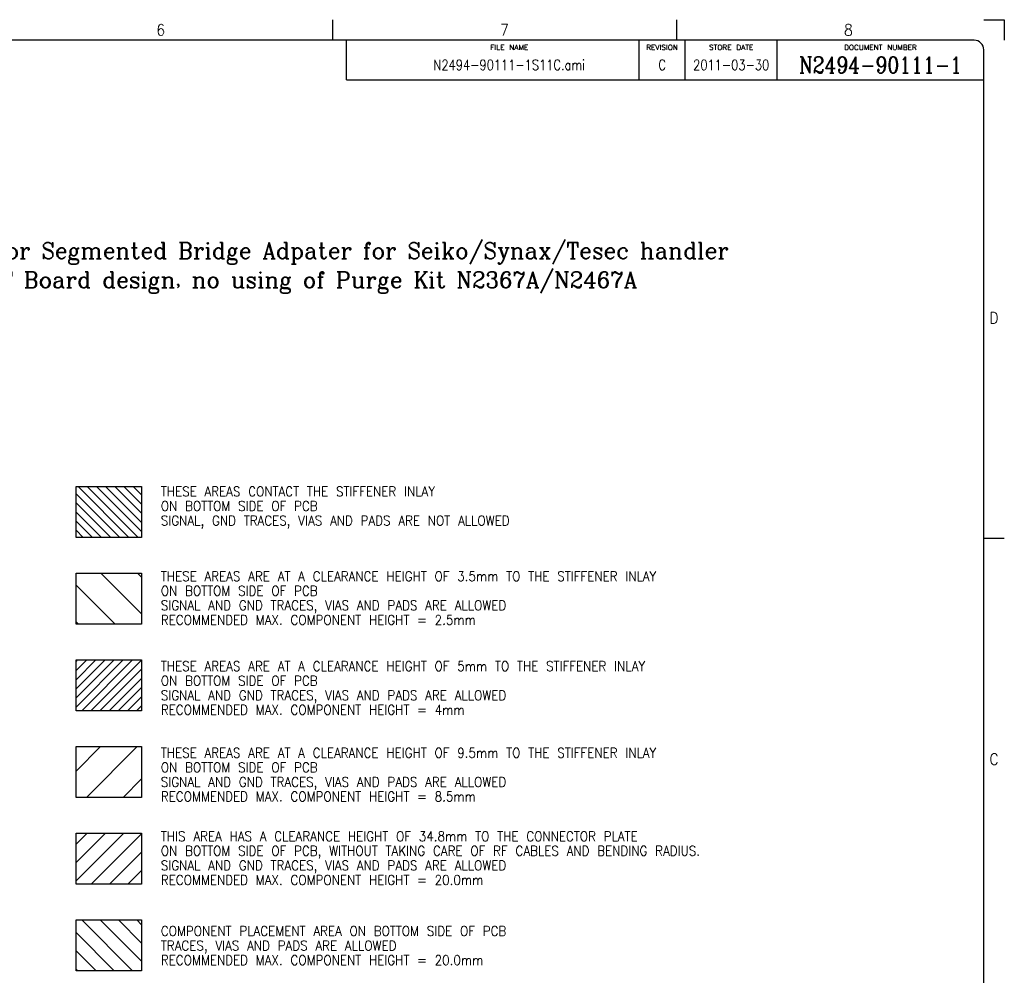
# Model space of a CAD drawing. Header units: inches. Extents: x 0 to 841, y 0 to 594.
# Tile 13 of 13: x 536 to 841, y 298 to 594. Entities that reach past the tile are written whole.
import ezdxf

# ---------------------------------------------------------------- set-up
doc = ezdxf.new("R2010")
doc.units = ezdxf.units.IN
doc.layers.add('1', color=7, linetype='Continuous')
doc.styles.add('CONVERTER_12', font='complex.shx', dxfattribs={"width": 0.973})
doc.styles.add('CONVERTER_14', font='txt.shx', dxfattribs={"width": 0.9})
doc.styles.add('CONVERTER_16', font='complex.shx', dxfattribs={"width": 0.855})
doc.styles.add('CONVERTER_17', font='txt.shx', dxfattribs={"width": 0.81})
doc.styles.add('CONVERTER_18', font='txt.shx', dxfattribs={"width": 1.035})

# ---------------------------------------------------------------- blocks, each defined once
blk = doc.blocks.new('front1__3', base_point=(418.97, 352.62))
at = {"layer": '1', "linetype": 'Continuous'}
h = blk.add_hatch(dxfattribs=at)
h.set_pattern_fill('_USER', color=1, scale=2, angle=-45, pattern_type=0)
h.set_pattern_definition([(-45, (0, 0), (1.4142136, 1.4142136), [])])
h.paths.add_polyline_path([(574.09, 449.57), (574.09, 433.86), (553.9, 433.86), (553.9, 449.57)])
h = blk.add_hatch(dxfattribs=at)
h.set_pattern_fill('_USER', color=1, scale=8, angle=315, pattern_type=0)
h.set_pattern_definition([(315, (0, 0), (5.65685, 5.65685), [])])
h.paths.add_polyline_path([(574.09, 422.76), (574.09, 407.05), (553.9, 407.05), (553.9, 422.76)])
h = blk.add_hatch(dxfattribs=at)
h.set_pattern_fill('_USER', color=1, scale=2, angle=45, pattern_type=0)
h.set_pattern_definition([(45, (0, 0), (-1.4142136, 1.4142136), [])])
h.paths.add_polyline_path([(574.09, 395.94), (574.09, 380.23), (553.9, 380.23), (553.9, 395.94)])
h = blk.add_hatch(dxfattribs=at)
h.set_pattern_fill('_USER', color=1, scale=8, angle=45, pattern_type=0)
h.set_pattern_definition([(45, (0, 0), (-5.65685, 5.65685), [])])
h.paths.add_polyline_path([(574.09, 369.13), (574.09, 353.42), (553.9, 353.42), (553.9, 369.13)])
h = blk.add_hatch(dxfattribs=at)
h.set_pattern_fill('_USER', color=1, scale=4, angle=45, pattern_type=0)
h.set_pattern_definition([(45, (0, 0), (-2.828427, 2.828427), [])])
h.paths.add_polyline_path([(574.09, 342.32), (574.09, 326.61), (553.9, 326.61), (553.9, 342.32)])
h = blk.add_hatch(dxfattribs=at)
h.set_pattern_fill('_USER', color=1, scale=4, angle=315, pattern_type=0)
h.set_pattern_definition([(315, (0, 0), (2.828427, 2.828427), [])])
h.paths.add_polyline_path([(574.09, 315.51), (574.09, 299.8), (553.9, 299.8), (553.9, 315.51)])
at = {"layer": '1', "color": 7, "linetype": 'Continuous'}
for p, q in [((553.9, 449.57), (574.09, 449.57)), ((553.9, 433.86), (553.9, 449.57)), ((574.09, 449.57), (574.09, 433.86)), ((574.09, 433.86), (553.9, 433.86)), ((553.9, 407.05), (553.9, 422.76)), ((553.9, 422.76), (574.09, 422.76)), ((574.09, 422.76), (574.09, 407.05)), ((574.09, 407.05), (553.9, 407.05)), ((553.9, 380.23), (553.9, 395.94)), ((553.9, 395.94), (574.09, 395.94)), ((574.09, 395.94), (574.09, 380.23)), ((574.09, 380.23), (553.9, 380.23)), ((553.9, 369.13), (574.09, 369.13)), ((553.9, 353.42), (553.9, 369.13)), ((574.09, 369.13), (574.09, 353.42)), ((574.09, 353.42), (553.9, 353.42)), ((553.9, 326.61), (553.9, 342.32)), ((553.9, 342.32), (574.09, 342.32)), ((574.09, 342.32), (574.09, 326.61)), ((574.09, 326.61), (553.9, 326.61)), ((553.9, 315.51), (574.09, 315.51)), ((553.9, 299.8), (553.9, 315.51)), ((574.09, 315.51), (574.09, 299.8)), ((574.09, 299.8), (553.9, 299.8))]:
    blk.add_line(p, q, dxfattribs=at)
at = {"layer": '1', "color": 1, "char_height": 3, "attachment_point": 7, "line_spacing_factor": 0.90036, "style": 'CONVERTER_14'}
for s, insert in [('THESE AREAS CONTACT THE STIFFENER INLAY\\PON BOTTOM SIDE OF PCB\\PSIGNAL, GND TRACES, VIAS AND PADS ARE NOT ALLOWED', (580.09, 436.64)), ('THESE AREAS ARE AT A CLEARANCE HEIGHT OF 3.5mm TO THE STIFFENER INLAY\\PON BOTTOM SIDE OF PCB\\PSIGNAL AND GND TRACES, VIAS AND PADS ARE ALLOWED\\PRECOMMENDED MAX. COMPONENT HEIGHT = 2.5mm', (580.09, 406.82)), ('THESE AREAS ARE AT A CLEARANCE HEIGHT OF 5mm TO THE STIFFENER INLAY\\PON BOTTOM SIDE OF PCB\\PSIGNAL AND GND TRACES, VIAS AND PADS ARE ALLOWED\\PRECOMMENDED MAX. COMPONENT HEIGHT = 4mm', (580.09, 379.01)), ('THESE AREAS ARE AT A CLEARANCE HEIGHT OF 9.5mm TO THE STIFFENER INLAY\\PON BOTTOM SIDE OF PCB\\PSIGNAL AND GND TRACES, VIAS AND PADS ARE ALLOWED\\PRECOMMENDED MAX. COMPONENT HEIGHT = 8.5mm', (580.09, 352.2)), ('THIS AREA HAS A CLEARANCE HEIGHT OF 34.8mm TO THE CONNECTOR PLATE\\PON BOTTOM SIDE OF PCB, WITHOUT TAKING CARE OF RF CABLES AND BENDING RADIUS.\\PSIGNAL AND GND TRACES, VIAS AND PADS ARE ALLOWED\\PRECOMMENDED MAX. COMPONENT HEIGHT = 20.0mm', (580.09, 326.39)), ('COMPONENT PLACEMENT AREA ON BOTTOM SIDE OF PCB\\PTRACES, VIAS AND PADS ARE ALLOWED\\PRECOMMENDED MAX. COMPONENT HEIGHT = 20.0mm', (580.09, 301.58))]:
    blk.add_mtext(s, dxfattribs=dict(at, insert=insert))
blk = doc.blocks.new('2__4', base_point=(418.97, 323.69))
blk.add_blockref('front1__3', (418.97, 352.62))
at = {"layer": '1', "color": 1, "insert": (412.6, 509.37), "char_height": 5, "attachment_point": 7, "line_spacing_factor": 1.080432, "style": 'CONVERTER_12'}
blk.add_mtext('Port Scale RF DUT Board setup for Segmented Bridge Adpater for Seiko/Synax/Tesec handler\\PKeep-out area definition for DUT Board design, no using of Purge Kit N2367A/N2467A', dxfattribs=at)
blk = doc.blocks.new('rf_stiffener_assy__5', base_point=(418.97, 323.69))
at = {"layer": '1'}
blk.add_blockref('2__4', (418.97, 323.69), dxfattribs=at)
blk = doc.blocks.new('TOP__6', base_point=(413.719, 302.867))
blk.add_blockref('rf_stiffener_assy__5', (418.968, 323.694))
blk = doc.blocks.new('Drawing_Grid_Zones__7', base_point=(6.35, 6.35))
at = {"layer": '1', "color": 4, "linetype": 'Continuous'}
for p, q in [((633.225, 594), (633.225, 587.65)), ((739.5875, 594), (739.5875, 587.65)), ((834.65, 594), (841, 594)), ((841, 594), (841, 587.65)), ((841, 433.525), (834.65, 433.525))]:
    blk.add_line(p, q, dxfattribs=at)
at = {"layer": '1', "color": 4, "char_height": 3.5, "attachment_point": 5, "line_spacing_factor": 1.080432, "style": 'CONVERTER_14'}
for s, insert in [('6', (580.04375, 590.825)), ('7', (686.40625, 590.825)), ('8', (792.76875, 590.825)), ('D', (837.825, 501.7875)), ('C', (837.825, 365.2625))]:
    blk.add_mtext(s, dxfattribs=dict(at, insert=insert))
blk = doc.blocks.new('A1_Size_Verigy_Frame__9', base_point=(6.35, 6.35))
at = {"color": 7, "linetype": 'Continuous'}
for p, q in [((637.56, 575.41), (637.56, 587.65)), ((770.75, 575.41), (770.75, 587.65)), ((637.56, 575.41), (834.65, 575.41))]:
    blk.add_line(p, q, dxfattribs=at)
at = {"layer": '1', "color": 7, "linetype": 'Continuous'}
for p, q in [((831.65, 587.65), (9.35, 587.65)), ((834.65, 9.35), (834.65, 584.65))]:
    blk.add_line(p, q, dxfattribs=at)
at = {"layer": '1', "color": 4, "linetype": 'Continuous'}
for p, q in [((728, 575.41), (728, 587.65)), ((742.28, 575.41), (742.28, 587.65))]:
    blk.add_line(p, q, dxfattribs=at)
at = {"layer": '1', "color": 7, "linetype": 'Continuous'}
blk.add_arc((831.65, 584.65), 3, 0, 90, dxfattribs=at)
at = {"layer": '1'}
blk.add_blockref('Drawing_Grid_Zones__7', (6.35, 6.35), dxfattribs=at)
at = {"color": 4}
for s, insert, char_height, attachment_point, line_spacing_factor, style in [('FILE NAME', (687.87, 586.24), 1.6, 2, 1.12545, 'CONVERTER_18'), ('REVISION', (735.14, 586.24), 1.6, 2, 1.12545, 'CONVERTER_18'), ('STORE DATE', (756.52, 586.24), 1.6, 2, 1.12545, 'CONVERTER_18'), ('DOCUMENT NUMBER', (802.7, 586.24), 1.6, 2, 1.12545, 'CONVERTER_18'), ('N2494-90111-1S11C.ami', (687.87, 580.01), 3.2, 5, 1.020408, 'CONVERTER_17'), ('2011-03-30', (756.52, 580.01), 3.2, 5, 1.020408, 'CONVERTER_17')]:
    blk.add_mtext(s, dxfattribs=dict(at, insert=insert, char_height=char_height, attachment_point=attachment_point, line_spacing_factor=line_spacing_factor, style=style))
at = {"color": 3, "insert": (802.7, 580.01), "char_height": 5, "attachment_point": 5, "line_spacing_factor": 1.020408, "style": 'CONVERTER_16'}
blk.add_mtext('N2494-90111-1', dxfattribs=at)
at = {"layer": '1', "color": 4, "insert": (735.14, 580.01), "char_height": 3.2, "attachment_point": 5, "line_spacing_factor": 1.020408, "style": 'CONVERTER_17'}
blk.add_mtext('C', dxfattribs=at)

msp = doc.modelspace()

# ---------------------------------------------------------------- block references
for name, p in [('A1_Size_Verigy_Frame__9', (6.35, 6.35)), ('TOP__6', (413.72, 302.87))]:
    msp.add_blockref(name, p)

doc.saveas('drawing.dxf')
